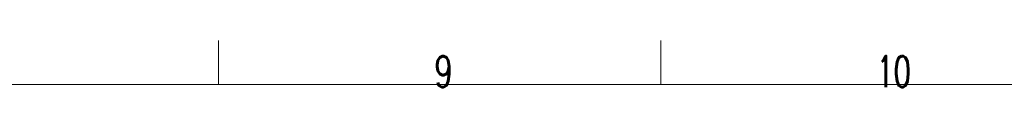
# Model space of a CAD drawing. Header units: inches. Extents: x 0 to 29700, y -16 to 21000.
# Tile 199 of 213: x 18726 to 24291, y 20734 to 21000. Entities that reach past the tile are written whole.
import ezdxf

# ---------------------------------------------------------------- set-up
doc = ezdxf.new("R2010")
doc.units = ezdxf.units.IN
doc.layers.add('210', color=7, linetype='Continuous', true_color=0xffffff)
doc.styles.add('latin_extended', font='simplex.shx')

msp = doc.modelspace()

# ---------------------------------------------------------------- linework, layer by layer
at = {"layer": '210', "color": 7, "linetype": 'Continuous', "lineweight": 18}
for p, q in [((19850, 20750), (19850, 21000)), ((22350, 20750), (22350, 21000)), ((250, 20750), (29450, 20750))]:
    msp.add_line(p, q, dxfattribs=at)

# ---------------------------------------------------------------- texts
at = {"layer": '210', "color": 211, "linetype": 'Continuous', "lineweight": 18, "char_height": 175, "attachment_point": 7, "line_spacing_factor": 0.963855, "style": 'latin_extended'}
for s, insert in [('\\W0.7067;9', (21069.16, 20736.628)), ('\\W0.6453;10', (23569.16, 20736.628))]:
    msp.add_mtext(s, dxfattribs=dict(at, insert=insert))

doc.saveas('drawing.dxf')
